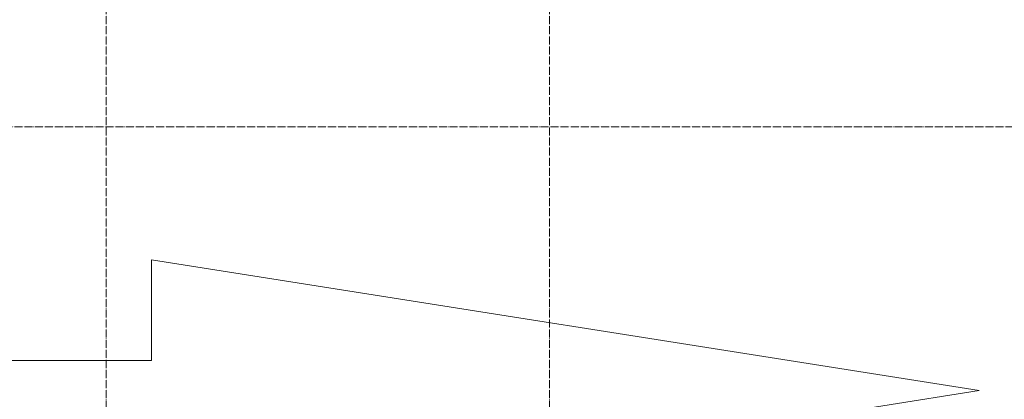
# Model space of a CAD drawing. Header units: millimetres. Extents: x 2069 to 83669, y 801 to 118701.
# Tile 65 of 145: x 34142 to 36586, y 50577 to 51520. Entities that reach past the tile are written whole.
import ezdxf

# ---------------------------------------------------------------- set-up
doc = ezdxf.new("R2010")
doc.units = ezdxf.units.MM
doc.linetypes.add('ADSK_Линия сетки', pattern=[25, 20, -2.5, 0, -2.5])
doc.layers.add('Оси', color=7, linetype='Continuous', lineweight=9)
doc.layers.add('Парковка', color=7, linetype='Continuous', lineweight=18)

# ---------------------------------------------------------------- blocks, each defined once
blk = doc.blocks.new('199_Паркинг_Дорожная разметка - Стрелка_Прямое_Движение-4798525-Оборудование_B2_-11_400__На лист секция 6_-11_400')
at = {"layer": 'Парковка', "color": 253, "true_color": 0xaaaaaa}
for p, q in [((0, 2504), (-324.3, 450)), ((324.3, 450), (0, 2504)), ((-324.3, 450), (-75, 450)), ((-75, 450), (-75, -2500))]:
    blk.add_line(p, q, dxfattribs=at)
blk = doc.blocks.new('135_SLK_GD_AR_rvt-1-Оборудование_B2_-11_400__На лист секция 6_-11_400')
at = {"layer": 'Парковка', "color": 253, "lineweight": 18, "true_color": 0xaaaaaa, "rotation": 269.9999999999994}
blk.add_blockref('199_Паркинг_Дорожная разметка - Стрелка_Прямое_Движение-4798525-Оборудование_B2_-11_400__На лист секция 6_-11_400', (-13024247.3, -9240255.3), dxfattribs=at)
blk = doc.blocks.new('A$C946fac60')
at = {"layer": 'Оси', "color": 253, "linetype": 'ADSK_Линия сетки', "true_color": 0xaaaaaa}
for p, q in [((31402.7, 800), (31402.7, 90869.8)), ((32502.7, 800), (32502.7, 90869.8)), ((78533.6, 28431.6), (800, 28431.6))]:
    blk.add_line(p, q, dxfattribs=at)
at = {"lineweight": 5}
blk.add_blockref('135_SLK_GD_AR_rvt-1-Оборудование_B2_-11_400__На лист секция 6_-11_400', (13055312.4, 9268031.9), dxfattribs=at)

msp = doc.modelspace()

# ---------------------------------------------------------------- block references
msp.add_blockref('A$C946fac60', (2954.3, 22822.3))

doc.saveas('drawing.dxf')
